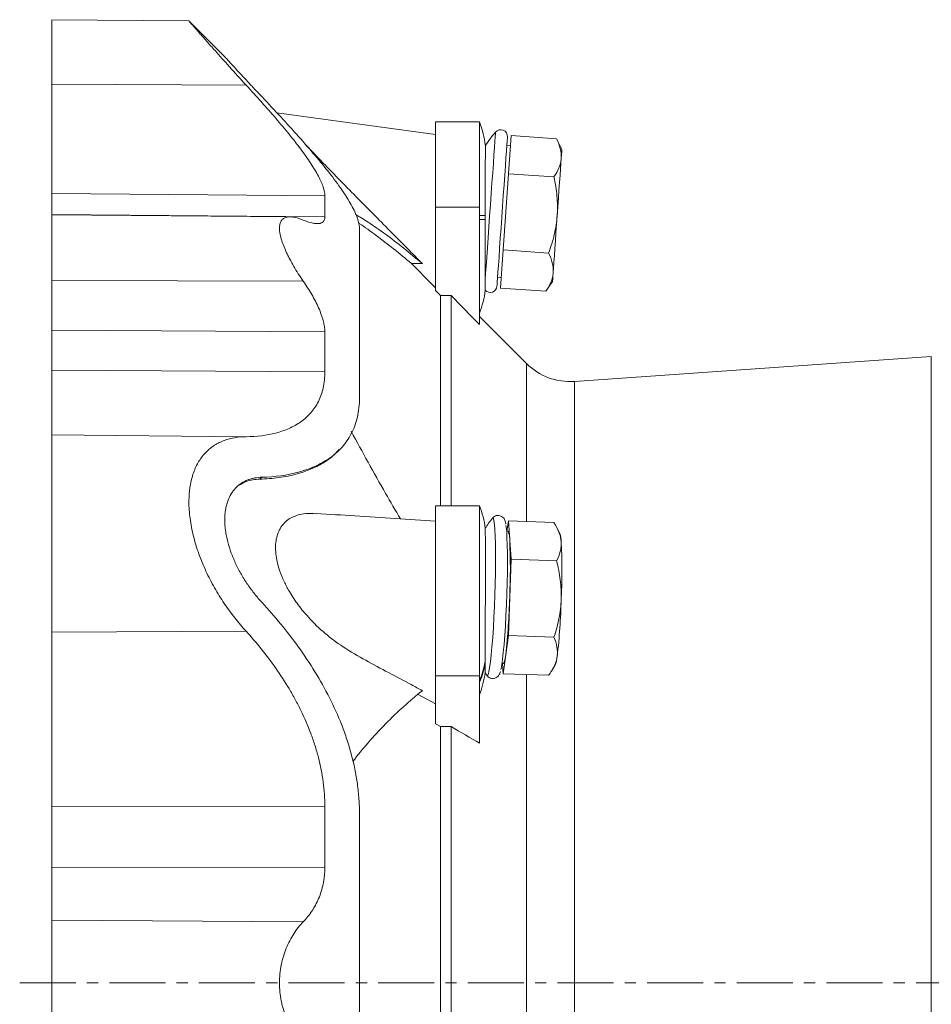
# Model space of a CAD drawing. Header units: millimetres. Extents: x -49 to 952, y -254 to 809.
# Tile 6 of 10: x -49 to 158, y 556 to 779. Entities that reach past the tile are written whole.
import ezdxf

# ---------------------------------------------------------------- set-up
doc = ezdxf.new("R2010")
doc.units = ezdxf.units.MM
doc.linetypes.add('CENTERX2', pattern=[20.32, 12.7, -2.54, 2.54, -2.54])
doc.layers.add('FORMAT', color=7, linetype='Continuous')

msp = doc.modelspace()

# ---------------------------------------------------------------- linework, layer by layer
at = {"color": 7, "linetype": 'Continuous', "lineweight": 15}
for p, q in [((-10.09, 778.76), (-41.26, 779.03)), ((-2.02, 770.63), (-10.09, 778.7)), ((55.74, 755.84), (45.74, 755.84)), ((45.74, 736.49), (45.74, 755.84)), ((55.74, 736.49), (55.74, 755.84)), ((62.58, 748.43), (62.88, 752.75)), ((62.88, 752.75), (73.22, 752.02)), ((62.72, 750.43), (61.92, 750.49)), ((74.39, 749.62), (73.22, 752.02)), ((62.28, 744.11), (62.58, 748.43)), ((61.67, 735.47), (62.28, 744.11)), ((62.28, 744.11), (72.61, 743.39)), ((12.79, 734.33), (-41.26, 734.81)), ((45.74, 717.61), (45.74, 736.49)), ((55.74, 709.89), (55.74, 736.49)), ((61.07, 726.83), (61.67, 735.47)), ((60.77, 722.51), (61.07, 726.83)), ((61.07, 726.83), (71.4, 726.11)), ((40.29, 723.75), (42.77, 723.74)), ((60.46, 718.19), (60.77, 722.51)), ((59.83, 720.56), (60.63, 720.51)), ((70.8, 717.47), (72.3, 719.69)), ((46.85, 716.47), (45.74, 717.61)), ((60.46, 718.19), (70.8, 717.47)), ((46.85, 716.47), (46.85, 668.84)), ((49.32, 716.47), (46.85, 716.47)), ((49.32, 716.47), (49.32, 668.84)), ((66.38, 701.08), (55.74, 711.72)), ((158.16, 702.67), (77.26, 697.01)), ((22.7, 680.32), (23.25, 680.81)), ((6.42, 675.3), (5.88, 674.86)), ((55.74, 668.84), (45.74, 668.84)), ((45.74, 630.28), (45.74, 668.84)), ((55.74, 630.28), (55.74, 668.84)), ((58.65, 665.99), (58.62, 665.96)), ((62.28, 665.37), (61.95, 663.05)), ((62.58, 661.03), (62.28, 665.37)), ((62.28, 665.37), (72.61, 665)), ((62.2, 663.05), (61.88, 663.06)), ((73.96, 662.55), (73.19, 664.01)), ((62.88, 656.69), (62.58, 661.03)), ((62.58, 648.04), (62.88, 656.69)), ((62.88, 656.69), (73.22, 656.33)), ((62.28, 639.38), (62.58, 648.04)), ((61.67, 635.06), (62.28, 639.38)), ((62.28, 639.38), (72.61, 639.02)), ((61.07, 630.75), (61.67, 635.06)), ((60.83, 633.08), (61.15, 633.06)), ((60.91, 633.07), (61.07, 630.75)), ((72.05, 631.33), (72.92, 632.74)), ((45.74, 619.4), (45.74, 630.28)), ((55.74, 614.96), (55.74, 630.28)), ((57.38, 630.41), (57.4, 630.37)), ((61.07, 630.75), (71.4, 630.38)), ((41.79, 626.06), (45.74, 623.89)), ((46.85, 618.75), (45.74, 619.4)), ((46.85, 618.75), (46.85, 502.53)), ((49.32, 618.75), (46.85, 618.75)), ((49.32, 618.75), (49.32, 502.53))]:
    msp.add_line(p, q, dxfattribs=at)
at = {"color": 8, "linetype": 'Continuous', "lineweight": 0}
for p, q in [((-41.26, 764.41), (2.82, 764.21)), ((-41.26, 739.61), (20.66, 739.09)), ((-41.26, 734.83), (20.66, 734.33)), ((45.74, 736.49), (55.74, 736.49)), ((57, 734.64), (55.74, 734.64)), ((57, 733.72), (55.74, 733.72)), ((-41.26, 719.88), (15.76, 719.75)), ((-41.26, 708.65), (20.66, 708.23)), ((66.38, 701.08), (66.38, 665.22)), ((158.16, 560.64), (158.16, 702.67)), ((-41.26, 699.57), (20.66, 699.17)), ((77.26, 697.01), (77.26, 424.27)), ((-41.26, 684.87), (2.82, 684.48)), ((-41.26, 640.19), (2.82, 640.37)), ((45.74, 630.28), (55.74, 630.28)), ((66.38, 630.56), (66.38, 490.72)), ((-41.26, 600.68), (20.66, 600.57)), ((-41.26, 586.82), (20.66, 586.74)), ((-41.26, 574.84), (15.76, 574.49)), ((158.16, 418.61), (158.16, 560.64))]:
    msp.add_line(p, q, dxfattribs=at)
at = {"color": 7, "linetype": 'Continuous', "lineweight": 15, "flags": 128}
for points in [[(45.74, 753.04), (27.48, 755.53), (9.78, 757.93)], [(59.69, 718.6), (59.69, 718.61), (59.71, 718.88), (59.75, 719.51), (59.82, 720.47), (59.91, 721.76), (60.02, 723.34), (60.15, 725.18), (60.3, 727.24), (60.45, 729.48), (60.62, 731.84), (60.79, 734.29), (60.96, 736.76), (61.13, 739.2), (61.3, 741.57), (61.45, 743.81), (61.6, 745.87), (61.73, 747.71), (61.84, 749.29), (61.93, 750.58), (61.99, 751.54), (62.04, 752.17), (62.06, 752.44), (62.06, 752.45)], [(74.25, 747.61), (74.31, 748.48), (74.36, 749.11), (74.38, 749.49), (74.39, 749.62)], [(73.34, 734.65), (73.48, 736.61), (73.62, 738.53), (73.74, 740.38), (73.87, 742.13), (73.98, 743.76), (74.08, 745.23), (74.17, 746.52), (74.25, 747.61)], [(73.34, 734.65), (73.21, 732.7), (73.07, 730.78), (72.94, 728.93), (72.82, 727.17), (72.71, 725.54), (72.6, 724.07), (72.51, 722.78), (72.44, 721.69)], [(72.3, 719.69), (72.31, 719.82), (72.33, 720.2), (72.38, 720.83), (72.44, 721.69)], [(60.56, 631.68), (60.62, 631.9), (60.79, 632.81), (60.96, 634.05), (61.13, 635.58), (61.3, 637.38), (61.45, 639.41), (61.6, 641.63), (61.73, 643.98), (61.84, 646.42), (61.93, 648.89), (61.99, 651.35), (62.04, 653.74), (62.06, 656), (62.05, 658.1), (62.02, 659.99), (61.96, 661.62), (61.89, 662.96), (61.78, 663.99), (61.73, 664.36)], [(61.67, 635.06), (61.54, 634.2), (61.4, 633.57), (61.27, 633.19), (61.15, 633.06), (61.15, 633.06)]]:
    msp.add_lwpolyline(points, dxfattribs=at)
at = {"color": 8, "linetype": 'Continuous', "lineweight": 0, "flags": 128}
for points in [[(57.03, 720.15), (57.12, 721.54), (57.24, 723.22), (57.38, 725.15), (57.53, 727.29), (57.69, 729.61), (57.86, 732.04), (58.03, 734.56), (58.21, 737.09), (58.39, 739.6), (58.56, 742.03), (58.72, 744.33), (58.87, 746.46), (59, 748.37), (59.11, 750.02), (59.21, 751.39), (59.28, 752.44), (59.33, 753.15), (59.36, 753.51), (59.36, 753.55)], [(57.4, 630.37), (57.53, 630.32), (57.69, 630.58), (57.86, 631.19), (58.03, 632.15), (58.21, 633.43), (58.39, 635.01), (58.56, 636.85), (58.72, 638.92), (58.87, 641.19), (59, 643.59), (59.11, 646.08), (59.21, 648.62), (59.28, 651.15), (59.33, 653.62), (59.36, 655.97), (59.36, 658.18), (59.33, 660.17), (59.28, 661.93), (59.21, 663.41), (59.11, 664.58), (59, 665.42), (58.87, 665.91), (58.72, 666.05), (58.65, 665.99)]]:
    msp.add_lwpolyline(points, dxfattribs=at)
at = {"color": 7, "linetype": 'Continuous', "lineweight": 15}
for centre, radius, start, end in [((34.08, 747.64), 23.16, 7.0012, 20.7326), ((82.15, 734.04), 30, 139.4162, 146.7803), ((60.53, 752.56), 1.53, 356, 139.4162), ((34.08, 720.72), 23.16, 339.2674, 352.4578), ((58.16, 718.71), 1.53, 222.4453, 356), ((76.28, 710.98), 14, 225, 274), ((34.08, 660.64), 23.16, 7.5509, 20.7326), ((82.15, 647.34), 30, 141.5552, 146.9298), ((58.81, 661.36), 3.79, 355.006, 26.452), ((-83.03, 654.53), 145.75, 357.4458, 2.5542), ((68.31, 660.72), 5.94, 359.081, 18.0058), ((-71.35, 654.13), 145.75, 357.4458, 2.5542), ((-83.69, 651.74), 146.31, 353.4575, 358.5523), ((-72.01, 651.33), 146.31, 353.4574, 358.5523), ((67.34, 634.98), 6.01, 338.0717, 356.9056), ((34.08, 634.18), 23.16, 339.2674, 352.0742), ((82.15, 647.34), 30, 213.0732, 214.4399)]:
    msp.add_arc(centre, radius, start, end, dxfattribs=at)
at = {"color": 8, "linetype": 'Continuous', "lineweight": 0}
for centre, start, end in [((39.31, 636.48), 336.3265, 350.3797), ((39.31, 636.02), 336.3267, 350.3606)]:
    msp.add_arc(centre, 17.94, start, end, dxfattribs=at)
at = {"color": 7, "linetype": 'Continuous', "lineweight": 15}
for points, knots in [([(-41.26, 764.41), (-41.26, 766.25), (-41.26, 768.1), (-41.26, 770.69), (-41.26, 771.53), (-41.26, 773.12), (-41.26, 773.87), (-41.26, 775.25), (-41.26, 775.88), (-41.26, 776.99), (-41.26, 777.46), (-41.26, 778.24), (-41.26, 778.53), (-41.26, 778.93), (-41.26, 779.03), (-41.26, 779.03)], [0, 0, 0, 0, 0.25, 0.25, 0.375, 0.375, 0.5, 0.5, 0.625, 0.625, 0.75, 0.75, 0.875, 0.875, 1, 1, 1, 1]), ([(-10.09, 778.7), (-10.11, 778.72), (-10.16, 778.78), (-9.77, 778.32), (-8.96, 777.4), (-7.77, 776.02), (-6.19, 774.23), (-3.96, 771.71), (-1, 768.39), (1.53, 765.62), (2.82, 764.21)], [0, 0, 0, 0, 0.043502, 0.164479, 0.274911, 0.388061, 0.508846, 0.632121, 0.813468, 1, 1, 1, 1]), ([(-2.02, 770.63), (-2.02, 770.63), (-1.96, 770.57), (-1.79, 770.38), (-1.72, 770.3), (-1.55, 770.12), (-1.45, 770.01), (-1.12, 769.65), (-0.85, 769.36), (-0.39, 768.85), (-0.22, 768.66), (0.13, 768.28), (0.32, 768.08), (0.9, 767.44), (1.32, 766.99), (2.21, 766.02), (2.69, 765.51), (3.44, 764.7), (3.69, 764.43), (4.22, 763.87), (4.48, 763.58), (5.29, 762.72), (5.85, 762.13), (6.42, 761.53)], [0, 0, 0, 0, 0.125, 0.125, 0.1875, 0.1875, 0.25, 0.25, 0.375, 0.375, 0.4375, 0.4375, 0.5, 0.5, 0.625, 0.625, 0.75, 0.75, 0.8125, 0.8125, 0.875, 0.875, 1, 1, 1, 1]), ([(-41.26, 739.61), (-41.26, 740.62), (-41.26, 741.93), (-41.26, 745.13), (-41.26, 747.02), (-41.26, 751.29), (-41.26, 753.67), (-41.26, 758.8), (-41.26, 761.55), (-41.26, 764.41)], [0, 0, 0, 0, 0.25, 0.25, 0.5, 0.5, 0.75, 0.75, 1, 1, 1, 1]), ([(20.66, 739.09), (20.66, 739.68), (20.53, 740.35), (20.04, 741.84), (19.68, 742.67), (18.97, 744.02), (18.71, 744.48), (18.13, 745.45), (17.81, 745.95), (16.81, 747.48), (16.06, 748.54), (14.82, 750.19), (14.39, 750.76), (13.5, 751.9), (13.03, 752.48), (11.6, 754.25), (10.59, 755.45), (7.45, 759.11), (5.2, 761.62), (2.82, 764.21)], [0, 0, 0, 0, 0.125, 0.125, 0.25, 0.25, 0.3125, 0.3125, 0.375, 0.375, 0.5, 0.5, 0.5625, 0.5625, 0.625, 0.625, 0.75, 0.75, 1, 1, 1, 1]), ([(6.42, 761.53), (9.33, 758.45), (12.11, 755.46), (16.01, 751.09), (17.25, 749.66), (19.59, 746.9), (20.69, 745.56), (22.72, 742.96), (23.66, 741.69), (24.71, 740.18), (24.91, 739.88), (25.3, 739.28), (25.49, 738.99), (26.04, 738.12), (26.37, 737.56), (27.27, 735.95), (27.73, 734.95), (28.2, 733.59), (28.32, 733.16), (28.48, 732.34), (28.52, 731.96), (28.52, 731.61)], [0, 0, 0, 0, 0.25, 0.25, 0.375, 0.375, 0.5, 0.5, 0.625, 0.625, 0.65625, 0.65625, 0.6875, 0.6875, 0.75, 0.75, 0.875, 0.875, 0.9375, 0.9375, 1, 1, 1, 1]), ([(16.32, 750.69), (16.52, 750.48), (17.88, 749.04), (20.73, 746.07), (24.68, 742.02), (28.66, 737.99), (33.82, 732.78), (38.52, 728.03), (41.93, 724.58), (42.77, 723.74)], [0, 0, 0, 0, 0.026386, 0.17782, 0.333394, 0.476778, 0.620315, 0.907424, 1, 1, 1, 1]), ([(57.06, 750.46), (57.06, 750.44), (57.06, 750.4), (57.06, 749.76), (57.06, 748.7), (57.05, 747.21), (57.04, 745.36), (57.03, 743.18), (57.02, 740.76), (57.01, 738.13), (57, 736.06), (57, 734.89), (57, 734.64)], [0, 0, 0, 0, 0.094639, 0.20263, 0.313754, 0.421733, 0.532846, 0.640794, 0.751874, 0.859784, 0.970826, 1, 1, 1, 1]), ([(73.22, 752.02), (73.57, 751.29), (73.86, 750.55), (74.23, 749.08), (74.3, 748.35), (74.25, 747.61)], [0, 0, 0, 0, 0.5, 0.5, 1, 1, 1, 1]), ([(74.25, 747.61), (74.22, 747.24), (74.17, 746.88), (73.99, 746.16), (73.88, 745.8), (73.45, 744.75), (73.07, 744.06), (72.61, 743.39)], [0, 0, 0, 0, 0.25, 0.25, 0.5, 0.5, 1, 1, 1, 1]), ([(72.61, 743.39), (72.92, 741.95), (73.16, 740.49), (73.42, 737.57), (73.45, 736.11), (73.34, 734.65)], [0, 0, 0, 0, 0.5, 0.5, 1, 1, 1, 1]), ([(-41.26, 734.71), (-41.26, 734.7), (-41.26, 734.68), (-41.26, 733.45), (-41.26, 731.19), (-41.26, 727.95), (-41.26, 724.11), (-41.26, 721.26), (-41.26, 719.88)], [0, 0, 0, 0, 0.119901, 0.295268, 0.47338, 0.657638, 0.8345, 1, 1, 1, 1]), ([(27.65, 734.87), (28.59, 734.31), (30.8, 732.97), (34.43, 730.41), (38.52, 727.3), (41.35, 724.93), (42.77, 723.74)], [0, 0, 0, 0, 0.195631, 0.461659, 0.730827, 1, 1, 1, 1]), ([(73.34, 734.65), (73.29, 733.92), (73.21, 733.19), (72.98, 731.73), (72.84, 731.01), (72.34, 728.87), (71.9, 727.48), (71.4, 726.11)], [0, 0, 0, 0, 0.25, 0.25, 0.5, 0.5, 1, 1, 1, 1]), ([(15.76, 719.75), (14.98, 720.88), (14.27, 721.99), (13.31, 723.65), (13, 724.2), (12.57, 725.02), (12.43, 725.29), (12.16, 725.83), (12.04, 726.09), (11.68, 726.88), (11.46, 727.39), (11.18, 728.13), (11.09, 728.37), (10.93, 728.85), (10.86, 729.09), (10.53, 730.24), (10.39, 731.05), (10.39, 732.08), (10.43, 732.4), (10.56, 732.96), (10.66, 733.2), (10.85, 733.51), (10.92, 733.61), (11.08, 733.78), (11.17, 733.86), (11.45, 734.06), (11.67, 734.17), (12.15, 734.3), (12.41, 734.33), (12.99, 734.34), (13.3, 734.31), (14.27, 734.14), (14.98, 733.91), (15.76, 733.6)], [0, 0, 0, 0, 0.125, 0.125, 0.1875, 0.1875, 0.21875, 0.21875, 0.25, 0.25, 0.3125, 0.3125, 0.34375, 0.34375, 0.375, 0.375, 0.5, 0.5, 0.5625, 0.5625, 0.625, 0.625, 0.65625, 0.65625, 0.6875, 0.6875, 0.75, 0.75, 0.8125, 0.8125, 0.875, 0.875, 1, 1, 1, 1]), ([(15.76, 733.6), (16.45, 733.31), (17.1, 733.09), (17.99, 732.88), (18.27, 732.84), (18.79, 732.78), (19.04, 732.78), (19.7, 732.84), (20.05, 732.98), (20.35, 733.3), (20.41, 733.37), (20.5, 733.52), (20.54, 733.61), (20.63, 733.88), (20.66, 734.09), (20.66, 734.33)], [0, 0, 0, 0, 0.25, 0.25, 0.375, 0.375, 0.5, 0.5, 0.75, 0.75, 0.8125, 0.8125, 0.875, 0.875, 1, 1, 1, 1]), ([(40.29, 723.75), (38.94, 724.88), (36.24, 727.14), (32.32, 730.12), (29.68, 732.05), (28.39, 732.86), (28.34, 732.89)], [0, 0, 0, 0, 0.328406, 0.656806, 0.988722, 1, 1, 1, 1]), ([(57.03, 720.15), (57.02, 720.87), (57.02, 721.73), (57.02, 722.96), (57.02, 723.21), (57.02, 723.73), (57.02, 724), (57.02, 724.82), (57.01, 725.38), (57.01, 726.56), (57.01, 727.17), (57.01, 728.43), (57.01, 729.07), (57, 731.02), (57, 732.36), (57, 733.72)], [0, 0, 0, 0, 0.25, 0.25, 0.3125, 0.3125, 0.375, 0.375, 0.5, 0.5, 0.625, 0.625, 0.75, 0.75, 1, 1, 1, 1]), ([(28.52, 693.35), (28.52, 697.64), (28.52, 701.71), (28.52, 709.3), (28.52, 712.83), (28.52, 719.28), (28.52, 722.2), (28.52, 727.39), (28.52, 729.67), (28.52, 731.61)], [0, 0, 0, 0, 0.25, 0.25, 0.5, 0.5, 0.75, 0.75, 1, 1, 1, 1]), ([(71.4, 726.11), (71.76, 725.37), (72.05, 724.64), (72.41, 723.17), (72.49, 722.43), (72.44, 721.69)], [0, 0, 0, 0, 0.5, 0.5, 1, 1, 1, 1]), ([(72.44, 721.69), (72.41, 721.33), (72.36, 720.96), (72.18, 720.24), (72.07, 719.89), (71.64, 718.83), (71.26, 718.14), (70.8, 717.47)], [0, 0, 0, 0, 0.25, 0.25, 0.5, 0.5, 1, 1, 1, 1]), ([(-41.26, 719.88), (-41.26, 718.79), (-41.26, 717.72), (-41.26, 715.63), (-41.26, 714.62), (-41.26, 712.7), (-41.26, 711.79), (-41.26, 710.11), (-41.26, 709.34), (-41.26, 708.65)], [0, 0, 0, 0, 0.25, 0.25, 0.5, 0.5, 0.75, 0.75, 1, 1, 1, 1]), ([(15.76, 719.75), (16.45, 718.74), (17.1, 717.72), (17.99, 716.2), (18.27, 715.69), (18.79, 714.67), (19.04, 714.17), (19.7, 712.67), (20.05, 711.71), (20.35, 710.56), (20.41, 710.33), (20.5, 709.89), (20.54, 709.67), (20.63, 709.03), (20.66, 708.62), (20.66, 708.23)], [0, 0, 0, 0, 0.25, 0.25, 0.375, 0.375, 0.5, 0.5, 0.75, 0.75, 0.8125, 0.8125, 0.875, 0.875, 1, 1, 1, 1]), ([(57.04, 717.68), (57.04, 717.71), (57.04, 717.78), (57.03, 718.49), (57.03, 719.54), (57.03, 720.15)], [0, 0, 0, 0, 0.272053, 0.581343, 1, 1, 1, 1]), ([(-41.26, 699.57), (-41.26, 697.33), (-41.26, 695.27), (-41.26, 691.65), (-41.26, 690.09), (-41.26, 687.56), (-41.26, 686.59), (-41.26, 685.27), (-41.26, 684.92), (-41.26, 684.87)], [0, 0, 0, 0, 0.25, 0.25, 0.5, 0.5, 0.75, 0.75, 1, 1, 1, 1]), ([(20.66, 699.17), (20.66, 697.87), (20.53, 696.67), (20.04, 694.43), (19.68, 693.41), (18.97, 691.99), (18.71, 691.54), (18.13, 690.67), (17.81, 690.27), (16.81, 689.12), (16.06, 688.45), (14.82, 687.58), (14.39, 687.31), (13.5, 686.8), (13.03, 686.57), (11.6, 685.93), (10.59, 685.59), (7.45, 684.77), (5.2, 684.51), (2.82, 684.48)], [0, 0, 0, 0, 0.125, 0.125, 0.25, 0.25, 0.3125, 0.3125, 0.375, 0.375, 0.5, 0.5, 0.5625, 0.5625, 0.625, 0.625, 0.75, 0.75, 1, 1, 1, 1]), ([(6.42, 675.3), (9.33, 675.38), (12.11, 675.73), (16.01, 676.78), (17.25, 677.22), (19.59, 678.27), (20.69, 678.88), (22.72, 680.3), (23.66, 681.11), (24.71, 682.28), (24.91, 682.52), (25.3, 683.01), (25.49, 683.27), (26.04, 684.05), (26.37, 684.6), (27.27, 686.32), (27.73, 687.57), (28.2, 689.62), (28.32, 690.33), (28.48, 691.81), (28.52, 692.57), (28.52, 693.35)], [0, 0, 0, 0, 0.25, 0.25, 0.375, 0.375, 0.5, 0.5, 0.625, 0.625, 0.65625, 0.65625, 0.6875, 0.6875, 0.75, 0.75, 0.875, 0.875, 0.9375, 0.9375, 1, 1, 1, 1]), ([(26.64, 685.72), (27.91, 683.37), (30.45, 678.68), (34.18, 672.04), (36.67, 667.77), (37.8, 665.84)], [0, 0, 0, 0, 0.353678, 0.707363, 1, 1, 1, 1]), ([(-41.26, 640.19), (-41.26, 642.06), (-41.26, 644.17), (-41.26, 647.64), (-41.26, 648.85), (-41.26, 651.34), (-41.26, 652.63), (-41.26, 655.25), (-41.26, 656.59), (-41.26, 659.3), (-41.26, 660.66), (-41.26, 663.36), (-41.26, 664.7), (-41.26, 667.33), (-41.26, 668.61), (-41.26, 671.07), (-41.26, 672.25), (-41.26, 674.47), (-41.26, 675.52), (-41.26, 677.45), (-41.26, 678.33), (-41.26, 679.93), (-41.26, 680.64), (-41.26, 681.89), (-41.26, 682.42), (-41.26, 683.33), (-41.26, 683.7), (-41.26, 684.56), (-41.26, 684.83), (-41.26, 684.87)], [0, 0, 0, 0, 0.125, 0.125, 0.1875, 0.1875, 0.25, 0.25, 0.3125, 0.3125, 0.375, 0.375, 0.4375, 0.4375, 0.5, 0.5, 0.5625, 0.5625, 0.625, 0.625, 0.6875, 0.6875, 0.75, 0.75, 0.8125, 0.8125, 0.875, 0.875, 1, 1, 1, 1]), ([(2.82, 684.48), (1.05, 684.46), (-0.6, 684.19), (-2.52, 683.49), (-2.89, 683.33), (-3.63, 682.97), (-3.98, 682.77), (-5.03, 682.1), (-5.68, 681.58), (-6.86, 680.38), (-7.4, 679.69), (-8.12, 678.52), (-8.35, 678.1), (-8.76, 677.23), (-8.94, 676.78), (-9.44, 675.37), (-9.7, 674.35), (-9.92, 672.98), (-9.96, 672.69), (-10.03, 672.12), (-10.06, 671.83), (-10.12, 670.95), (-10.15, 670.35), (-10.15, 668.51), (-10.06, 667.25), (-9.8, 665.29), (-9.7, 664.62), (-9.44, 663.28), (-9.29, 662.62), (-8.79, 660.61), (-8.38, 659.28), (-7.66, 657.27), (-7.4, 656.61), (-6.86, 655.29), (-6.58, 654.64), (-5.69, 652.72), (-5.04, 651.46), (-3.99, 649.62), (-3.63, 649.02), (-2.9, 647.83), (-2.52, 647.25), (-0.61, 644.41), (1.05, 642.32), (2.82, 640.37)], [0, 0, 0, 0, 0.125, 0.125, 0.15625, 0.15625, 0.1875, 0.1875, 0.25, 0.25, 0.3125, 0.3125, 0.34375, 0.34375, 0.375, 0.375, 0.4375, 0.4375, 0.453125, 0.453125, 0.46875, 0.46875, 0.5, 0.5, 0.5625, 0.5625, 0.59375, 0.59375, 0.625, 0.625, 0.6875, 0.6875, 0.71875, 0.71875, 0.75, 0.75, 0.8125, 0.8125, 0.84375, 0.84375, 0.875, 0.875, 1, 1, 1, 1]), ([(5.88, 674.86), (7.35, 674.94), (10.29, 675.1), (14.13, 675.89), (17.47, 677.02), (20.29, 678.47), (22.47, 679.96), (23.51, 681.16), (23.86, 681.57)], [0, 0, 0, 0, 0.206186, 0.413646, 0.578815, 0.743944, 0.914571, 1, 1, 1, 1]), ([(-2.02, 665.64), (-2.02, 666.43), (-1.96, 667.18), (-1.79, 668.24), (-1.72, 668.58), (-1.55, 669.24), (-1.45, 669.57), (-1.12, 670.49), (-0.85, 671.05), (-0.39, 671.81), (-0.22, 672.05), (0.13, 672.5), (0.32, 672.72), (0.9, 673.31), (1.32, 673.65), (2.21, 674.23), (2.69, 674.48), (3.44, 674.77), (3.69, 674.85), (4.22, 675), (4.48, 675.07), (5.29, 675.22), (5.85, 675.28), (6.42, 675.3)], [0, 0, 0, 0, 0.125, 0.125, 0.1875, 0.1875, 0.25, 0.25, 0.375, 0.375, 0.4375, 0.4375, 0.5, 0.5, 0.625, 0.625, 0.75, 0.75, 0.8125, 0.8125, 0.875, 0.875, 1, 1, 1, 1]), ([(1.28, 673.53), (1.81, 673.83), (3.19, 674.61), (4.86, 674.77), (5.88, 674.86)], [0, 0, 0, 0, 0.383589, 1, 1, 1, 1]), ([(-2.02, 665.64), (-2.02, 664.84), (-1.96, 664.03), (-1.79, 662.79), (-1.72, 662.37), (-1.55, 661.52), (-1.45, 661.09), (-1.12, 659.8), (-0.85, 658.95), (-0.39, 657.68), (-0.22, 657.26), (0.13, 656.42), (0.32, 656), (0.9, 654.77), (1.32, 653.98), (2.21, 652.43), (2.69, 651.67), (3.44, 650.57), (3.69, 650.21), (4.22, 649.51), (4.48, 649.16), (5.29, 648.14), (5.85, 647.49), (6.42, 646.87)], [0, 0, 0, 0, 0.125, 0.125, 0.1875, 0.1875, 0.25, 0.25, 0.375, 0.375, 0.4375, 0.4375, 0.5, 0.5, 0.625, 0.625, 0.75, 0.75, 0.8125, 0.8125, 0.875, 0.875, 1, 1, 1, 1]), ([(18.69, 667.01), (17.9, 667.06), (16.39, 667.17), (14.36, 666.73), (12.71, 665.99), (11.42, 664.93), (10.52, 663.75), (9.91, 662.38), (9.56, 660.91), (9.45, 659.24), (9.62, 656.95), (10.28, 654.34), (11.4, 651.64), (12.78, 649.03), (14.62, 646.28), (17.33, 643.01), (20.73, 639.74), (25.12, 636.53), (29.94, 633.74), (35.1, 631.01), (39.38, 628.76), (41.93, 627.35), (42.77, 626.89)], [0, 0, 0, 0, 0.047147, 0.090365, 0.133523, 0.165969, 0.198369, 0.224143, 0.249895, 0.275778, 0.301663, 0.349218, 0.382362, 0.415557, 0.464487, 0.51351, 0.590148, 0.666902, 0.762433, 0.858088, 0.953747, 1, 1, 1, 1]), ([(45.74, 665.32), (39.65, 665.72), (30.64, 666.3), (21.62, 666.9), (18.69, 667.1)], [0, 0, 0, 0, 0.675034, 1, 1, 1, 1]), ([(61.7, 664.68), (61.7, 664.73), (61.66, 664.98), (61.58, 665.27), (61.43, 665.68), (61.18, 666.07), (60.74, 666.46), (60.07, 666.68), (59.38, 666.58), (58.88, 666.26), (58.64, 665.99), (58.56, 665.87), (58.54, 665.83)], [0, 0, 0, 0, 0.042762, 0.252157, 0.386066, 0.481802, 0.577835, 0.67682, 0.784665, 0.873204, 0.96066, 1, 1, 1, 1]), ([(57, 633.49), (57, 633.86), (57.01, 634.74), (57.02, 636.5), (57.03, 638.7), (57.04, 641.18), (57.05, 643.81), (57.05, 646.56), (57.06, 649.31), (57.06, 652.04), (57.06, 654.61), (57.06, 656.99), (57.06, 659.09), (57.06, 660.87), (57.05, 662.25), (57.04, 663.2), (57.04, 663.69), (57.03, 663.69), (57.03, 663.68)], [0, 0, 0, 0, 0.048434, 0.113313, 0.180073, 0.244956, 0.311719, 0.37662, 0.4434, 0.508323, 0.575127, 0.640067, 0.706889, 0.771833, 0.83866, 0.903591, 0.970406, 1, 1, 1, 1]), ([(72.61, 665), (73.07, 664.28), (73.46, 663.55), (74.02, 662.09), (74.2, 661.36), (74.25, 660.62)], [0, 0, 0, 0, 0.5, 0.5, 1, 1, 1, 1]), ([(74.25, 660.62), (74.28, 660.25), (74.27, 659.89), (74.2, 659.16), (74.13, 658.8), (73.86, 657.73), (73.57, 657.03), (73.22, 656.33)], [0, 0, 0, 0, 0.25, 0.25, 0.5, 0.5, 1, 1, 1, 1]), ([(73.22, 656.33), (73.57, 654.9), (73.86, 653.47), (74.23, 650.57), (74.3, 649.11), (74.25, 647.63)], [0, 0, 0, 0, 0.5, 0.5, 1, 1, 1, 1]), ([(74.25, 647.63), (74.22, 646.9), (74.17, 646.16), (73.99, 644.7), (73.88, 643.98), (73.45, 641.83), (73.07, 640.42), (72.61, 639.02)], [0, 0, 0, 0, 0.25, 0.25, 0.5, 0.5, 1, 1, 1, 1]), ([(6.42, 646.87), (9.33, 643.72), (12.11, 640.36), (16.01, 634.94), (17.25, 633.09), (19.59, 629.28), (20.69, 627.32), (22.72, 623.29), (23.66, 621.22), (24.71, 618.54), (24.91, 618), (25.3, 616.91), (25.49, 616.36), (26.04, 614.71), (26.37, 613.6), (27.27, 610.26), (27.73, 608.02), (28.2, 604.61), (28.32, 603.47), (28.48, 601.18), (28.52, 600.03), (28.52, 598.89)], [0, 0, 0, 0, 0.25, 0.25, 0.375, 0.375, 0.5, 0.5, 0.625, 0.625, 0.65625, 0.65625, 0.6875, 0.6875, 0.75, 0.75, 0.875, 0.875, 0.9375, 0.9375, 1, 1, 1, 1]), ([(-41.26, 600.68), (-41.26, 603.94), (-41.26, 607.3), (-41.26, 614.12), (-41.26, 617.57), (-41.26, 624.37), (-41.26, 627.72), (-41.26, 634.18), (-41.26, 637.28), (-41.26, 640.19)], [0, 0, 0, 0, 0.25, 0.25, 0.5, 0.5, 0.75, 0.75, 1, 1, 1, 1]), ([(20.66, 600.57), (20.66, 602.45), (20.53, 604.33), (20.04, 608.05), (19.68, 609.91), (18.97, 612.67), (18.71, 613.59), (18.13, 615.42), (17.81, 616.33), (16.81, 619), (16.06, 620.73), (14.82, 623.26), (14.39, 624.09), (13.5, 625.74), (13.03, 626.55), (11.6, 628.96), (10.59, 630.5), (7.45, 634.98), (5.2, 637.76), (2.82, 640.37)], [0, 0, 0, 0, 0.125, 0.125, 0.25, 0.25, 0.3125, 0.3125, 0.375, 0.375, 0.5, 0.5, 0.5625, 0.5625, 0.625, 0.625, 0.75, 0.75, 1, 1, 1, 1]), ([(72.61, 639.02), (72.92, 638.31), (73.16, 637.57), (73.42, 636.12), (73.45, 635.39), (73.34, 634.66)], [0, 0, 0, 0, 0.5, 0.5, 1, 1, 1, 1]), ([(73.34, 634.66), (73.29, 634.29), (73.21, 633.93), (72.98, 633.19), (72.84, 632.83), (72.34, 631.76), (71.9, 631.07), (71.4, 630.38)], [0, 0, 0, 0, 0.25, 0.25, 0.5, 0.5, 1, 1, 1, 1]), ([(57, 633.02), (57, 632.63), (57, 631.84), (57.01, 631.19), (57.01, 630.89), (57.01, 630.97), (57.01, 630.97)], [0, 0, 0, 0, 0.312295, 0.641414, 0.980075, 1, 1, 1, 1]), ([(57.32, 630.54), (57.37, 630.44), (57.47, 630.25), (57.87, 629.87), (58.49, 629.62), (59.17, 629.66), (59.71, 629.93), (60.05, 630.27), (60.25, 630.6), (60.39, 630.9), (60.45, 631.13), (60.48, 631.25)], [0, 0, 0, 0, 0.091087, 0.194773, 0.301961, 0.41107, 0.510521, 0.604513, 0.70904, 0.845554, 1, 1, 1, 1]), ([(27, 610.87), (28.15, 612.29), (30.57, 615.3), (34.43, 619.44), (38.52, 623.41), (41.35, 625.73), (42.77, 626.89)], [0, 0, 0, 0, 0.230465, 0.484972, 0.742483, 1, 1, 1, 1]), ([(28.52, 522.39), (28.52, 528.62), (28.52, 534.96), (28.52, 547.74), (28.52, 554.19), (28.52, 567.09), (28.52, 573.54), (28.52, 586.33), (28.52, 592.67), (28.52, 598.89)], [0, 0, 0, 0, 0.25, 0.25, 0.5, 0.5, 0.75, 0.75, 1, 1, 1, 1]), ([(-41.26, 574.84), (-41.26, 575.62), (-41.26, 576.48), (-41.26, 578.32), (-41.26, 579.3), (-41.26, 581.35), (-41.26, 582.42), (-41.26, 584.6), (-41.26, 585.71), (-41.26, 586.82)], [0, 0, 0, 0, 0.25, 0.25, 0.5, 0.5, 0.75, 0.75, 1, 1, 1, 1]), ([(15.76, 574.49), (16.45, 575.22), (17.1, 576.01), (17.99, 577.33), (18.27, 577.79), (18.79, 578.75), (19.04, 579.25), (19.7, 580.81), (20.05, 581.91), (20.35, 583.38), (20.41, 583.68), (20.5, 584.28), (20.54, 584.58), (20.63, 585.5), (20.66, 586.12), (20.66, 586.74)], [0, 0, 0, 0, 0.25, 0.25, 0.375, 0.375, 0.5, 0.5, 0.75, 0.75, 0.8125, 0.8125, 0.875, 0.875, 1, 1, 1, 1]), ([(-41.26, 574.84), (-41.26, 574.01), (-41.26, 573.08), (-41.26, 571), (-41.26, 569.86), (-41.26, 567.42), (-41.26, 566.12), (-41.26, 563.43), (-41.26, 562.03), (-41.26, 559.25), (-41.26, 557.86), (-41.26, 555.16), (-41.26, 553.86), (-41.26, 551.42), (-41.26, 550.28), (-41.26, 548.21), (-41.26, 547.27), (-41.26, 546.44)], [0, 0, 0, 0, 0.125, 0.125, 0.25, 0.25, 0.375, 0.375, 0.5, 0.5, 0.625, 0.625, 0.75, 0.75, 0.875, 0.875, 1, 1, 1, 1]), ([(15.76, 546.8), (14.98, 547.6), (14.27, 548.5), (13.31, 549.98), (13, 550.5), (12.57, 551.33), (12.43, 551.61), (12.16, 552.18), (12.04, 552.47), (11.68, 553.35), (11.46, 553.96), (11.18, 554.91), (11.09, 555.23), (10.93, 555.88), (10.86, 556.21), (10.53, 557.88), (10.39, 559.23), (10.39, 561.3), (10.43, 562.01), (10.56, 563.38), (10.66, 564.05), (10.85, 565.04), (10.92, 565.37), (11.08, 566.02), (11.17, 566.35), (11.45, 567.3), (11.67, 567.91), (12.15, 569.09), (12.41, 569.66), (12.99, 570.76), (13.3, 571.29), (14.27, 572.78), (14.98, 573.68), (15.76, 574.49)], [0, 0, 0, 0, 0.125, 0.125, 0.1875, 0.1875, 0.21875, 0.21875, 0.25, 0.25, 0.3125, 0.3125, 0.34375, 0.34375, 0.375, 0.375, 0.5, 0.5, 0.5625, 0.5625, 0.625, 0.625, 0.65625, 0.65625, 0.6875, 0.6875, 0.75, 0.75, 0.8125, 0.8125, 0.875, 0.875, 1, 1, 1, 1])]:
    msp.add_open_spline(points, degree=3, knots=knots, dxfattribs=at)
for points in [[(-41.26, 739.61), (-41.26, 738.18), (-41.26, 736.59), (-41.26, 734.83)], [(20.66, 739.09), (20.66, 737.67), (20.66, 736.08), (20.66, 734.33)], [(57, 733.72), (56.99, 734.03), (56.99, 734.34), (57, 734.64)], [(40.29, 723.75), (42.1, 721.91), (43.92, 720.07), (45.74, 718.23)], [(55.74, 709.89), (53.6, 712.09), (51.46, 714.28), (49.32, 716.47)], [(-41.26, 699.57), (-41.26, 702.73), (-41.26, 705.76), (-41.26, 708.65)], [(20.66, 699.17), (20.66, 702.32), (20.66, 705.34), (20.66, 708.23)], [(57, 633.49), (56.99, 633.33), (56.99, 633.17), (57, 633.02)], [(55.74, 614.96), (53.6, 616.23), (51.46, 617.49), (49.32, 618.75)], [(-41.26, 600.68), (-41.26, 596.1), (-41.26, 591.47), (-41.26, 586.82)], [(20.66, 600.57), (20.66, 595.99), (20.66, 591.38), (20.66, 586.74)]]:
    msp.add_open_spline(points, degree=3, dxfattribs=at)
at = {"layer": 'FORMAT', "linetype": 'CENTERX2', "lineweight": 0}
msp.add_line((-48.51, 560.64), (358.48, 560.64), dxfattribs=at)

doc.saveas('drawing.dxf')
